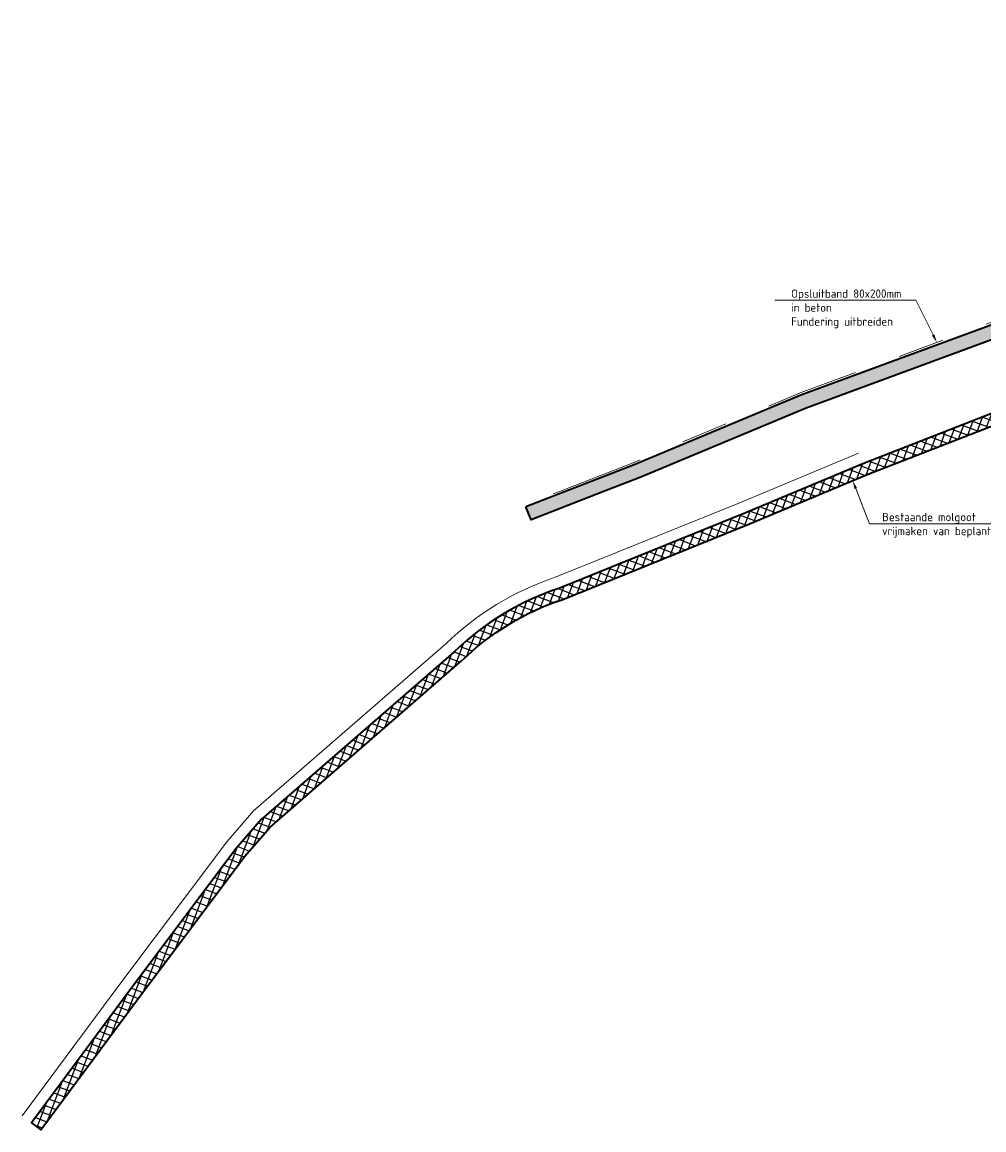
# Model space of a CAD drawing. Header units: metres. Extents: x 191748 to 192615, y 309710 to 310028.
# Tile 1 of 76: x 191748 to 191790, y 309818 to 309866. Entities that reach past the tile are written whole.
import ezdxf
from ezdxf import colors
from ezdxf.entities.mleader import LeaderData, LeaderLine
from ezdxf.math import Vec2, Vec3

# ---------------------------------------------------------------- set-up
doc = ezdxf.new("R2010")
doc.units = ezdxf.units.M
doc.linetypes.add('VH-OPSLUITBAND-SO', pattern=[10, 4, -2, 2, -2])
doc.layers.add('0_Ontwerp', color=7, linetype='Continuous')
for name, color, linetype, lineweight in [('N-WE-VH-GESLOTENVERHARDING_ASFALT-A', 252, 'Continuous', 9), ('N-WE-VH-GOOT-G', 170, 'Continuous', 35), ('N-WE-VH-HALFVERHARDING_GRASBETONSTEEN-G', 7, 'Continuous', 35), ('N-WE-VH-KANTOPSLUITING_OPSLUITBAND_80X200 VOORKANT-G', 1, 'Continuous', 35), ('N-WE-VH-KANTOPSLUITING_OPSLUITBAND_80X200-G', 5, 'VH-OPSLUITBAND-SO', 18), ('N-WE-VH-VERHARDING_GRASBETON-A', 251, 'Continuous', 9), ('X-XX-AL-AANPIJLING-S', 6, 'Continuous', 5)]:
    doc.layers.add(name, color=color, linetype=linetype, lineweight=lineweight)
doc.styles.add('NLCS-ISO-M200-T18', font='NLCS-ISO.ttf', dxfattribs={"height": 0.36})

msp = doc.modelspace()

# ---------------------------------------------------------------- hatches: boundary and pattern name
at = {"layer": '0_Ontwerp'}
h = msp.add_hatch(dxfattribs=at)
h.set_pattern_fill('ANSI37', color=170, scale=0.1)
h.set_pattern_definition([(69.40086112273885, (191800.8295605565, 309845.8217038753), (-0.2972005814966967, 0.1117052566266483), []), (159.4008611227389, (191800.8295605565, 309845.8217038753), (-0.1117052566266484, -0.2972005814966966), [])])
edge = h.paths.add_edge_path()
edge.add_line((191800.5840879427, 309846.8076334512), (191800.5283669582, 309846.9284480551))
edge.add_arc((191795.1194075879, 309844.3316888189), 6.000000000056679, 25.64495506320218, 111.3303055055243)
edge.add_line((191792.9369437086, 309849.9206825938), (191784.533, 309846.639))
edge.add_line((191784.533, 309846.639), (191779.465, 309844.513))
edge.add_line((191779.465, 309844.513), (191771.452, 309841.278))
edge.add_arc((191775.2323572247, 309829.9866490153), 11.90738039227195, 108.5106048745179, 134.145975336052)
edge.add_line((191766.939, 309838.531), (191758.675, 309831.351))
edge.add_line((191758.675, 309831.351), (191757.566, 309830.068))
edge.add_line((191757.566, 309830.068), (191752.899, 309823.834))
edge.add_line((191752.899, 309823.834), (191748.779, 309818.281))
edge.add_line((191748.779, 309818.281), (191749.1805478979, 309817.9830750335))
edge.add_line((191749.1805478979, 309817.9830750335), (191753.2999067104, 309823.535210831))
edge.add_line((191753.2999067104, 309823.535210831), (191757.9557463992, 309829.7543033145))
edge.add_line((191757.9557463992, 309829.7543033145), (191759.0299050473, 309830.9969954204))
edge.add_line((191759.0299050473, 309830.9969954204), (191767.2774568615, 309838.1627047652))
edge.add_arc((191775.2323572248, 309829.9866490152), 11.40738039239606, 108.43525697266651, 134.2145241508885, ccw=False)
edge.add_line((191771.6249686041, 309840.8086208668), (191779.6553081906, 309844.0506211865))
edge.add_line((191779.6553081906, 309844.0506211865), (191784.7206742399, 309846.1755162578))
edge.add_line((191784.7206742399, 309846.1755162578), (191793.1188156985, 309849.4549331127))
edge.add_arc((191795.1194075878, 309844.3316888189), 5.500000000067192, 30.001627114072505, 111.33030550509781, ccw=False)
edge.add_line((191799.8824692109, 309847.0818240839), (191800.0079920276, 309846.880729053))
edge.add_line((191800.0079920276, 309846.880729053), (191800.389729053, 309847.1190079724))
edge.add_line((191800.389729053, 309847.1190079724), (191800.5840879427, 309846.8076334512))
at = {"layer": 'N-WE-VH-VERHARDING_GRASBETON-A'}
h = msp.add_hatch(dxfattribs=at)
h.set_pattern_fill('AVH-GRASBETONSTEEN_02-SO', color=256, scale=0.2, pattern_type=2)
h.set_pattern_definition([(69.5799098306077, (191801.983428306, 309846.093828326), (-0.2624047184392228, 0.09769218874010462), [0.14, -0.14]), (159.5799098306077, (191801.983428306, 309846.093828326), (-0.09769218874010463, -0.2624047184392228), [0.14, -0.14]), (69.5799098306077, (191801.852227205, 309846.1426739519), (-0.2624047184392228, 0.09769218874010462), [0.14, -0.14]), (159.5799098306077, (191802.032273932, 309846.225029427), (-0.09769218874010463, -0.2624047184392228), [0.14, -0.14])])
edge = h.paths.add_edge_path()
edge.add_line((191804.042, 309865.334), (191802.408, 309860.816))
edge.add_arc((191792.5716053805, 309864.3734742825), 10.45993701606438, 294.60237854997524, 340.1167437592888, ccw=False)
edge.add_line((191796.9262710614, 309854.8631026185), (191791.923304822, 309852.6870081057))
edge.add_line((191791.923304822, 309852.6870081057), (191790.9919409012, 309852.3233168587))
edge.add_line((191790.9919409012, 309852.3233168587), (191782.093, 309849.04))
edge.add_line((191782.093, 309849.04), (191774.919, 309846.036))
edge.add_line((191774.919, 309846.036), (191773.4272216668, 309845.457163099))
edge.add_line((191773.4272216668, 309845.457163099), (191770.262, 309844.229))
edge.add_line((191770.262, 309844.229), (191770.0449554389, 309844.7883671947))
edge.add_line((191770.0449554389, 309844.7883671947), (191773.2101771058, 309846.0165302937))
edge.add_line((191773.2101771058, 309846.0165302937), (191774.6945666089, 309846.5925001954))
edge.add_line((191774.6945666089, 309846.5925001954), (191781.8731818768, 309849.5984327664))
edge.add_line((191781.8731818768, 309849.5984327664), (191790.7789546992, 309852.884270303))
edge.add_line((191790.7789546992, 309852.884270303), (191791.6944399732, 309853.2417610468))
edge.add_line((191791.6944399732, 309853.2417610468), (191796.6816164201, 309855.4109876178))
edge.add_arc((191792.5716053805, 309864.3734742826), 9.859937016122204, 294.635210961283, 340.1167437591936)
edge.add_line((191801.8437674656, 309861.0200628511), (191803.4703593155, 309865.5175793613))
edge.add_line((191803.4703593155, 309865.5175793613), (191804.042, 309865.334))

# ---------------------------------------------------------------- linework, layer by layer
at = {"layer": 'N-WE-VH-GESLOTENVERHARDING_ASFALT-A'}
msp.add_lwpolyline([(191784.3453257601, 309847.1024837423), (191779.2746918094, 309844.9753788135), (191771.2787357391, 309841.747259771, 0.1117273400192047), (191766.6007620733, 309838.8994854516), (191758.3200949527, 309831.7050045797), (191757.1762536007, 309830.3816966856), (191752.4980932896, 309824.132789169), (191748.3774521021, 309818.5789249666)], format="xyb", dxfattribs=at)
at = {"layer": 'N-WE-VH-GOOT-G'}
msp.add_lwpolyline([(191800.9220768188, 309846.0702058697), (191800.9220768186, 309846.07020587), (191800.5283669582, 309846.9284480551, 0.3923253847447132), (191792.9369437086, 309849.9206825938), (191784.533, 309846.639), (191779.465, 309844.513), (191771.452, 309841.278, 0.1123242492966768), (191766.939, 309838.531), (191758.675, 309831.351), (191757.566, 309830.068), (191752.899, 309823.834), (191748.779, 309818.281), (191749.1805478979, 309817.9830750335), (191753.2999067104, 309823.535210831), (191757.9557463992, 309829.7543033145), (191759.0299050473, 309830.9969954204), (191767.2774568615, 309838.1627047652, -0.1129600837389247), (191771.6249686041, 309840.8086208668), (191779.6553081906, 309844.0506211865), (191784.7206742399, 309846.1755162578), (191793.1188156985, 309849.4549331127, -0.37054965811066), (191799.8824692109, 309847.0818240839), (191800.2462709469, 309846.4989920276)], format="xyb", dxfattribs=at)
at = {"layer": 'N-WE-VH-HALFVERHARDING_GRASBETONSTEEN-G'}
msp.add_lwpolyline([(191804.042, 309865.334), (191802.408, 309860.816, -0.201246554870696), (191796.9262710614, 309854.8631026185), (191791.923304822, 309852.6870081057), (191790.9919409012, 309852.3233168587), (191782.093, 309849.04), (191774.919, 309846.036), (191773.4272216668, 309845.457163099), (191770.262, 309844.229), (191770.0449554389, 309844.7883671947)], format="xyb", dxfattribs=at)
at = {"layer": 'N-WE-VH-KANTOPSLUITING_OPSLUITBAND_80X200 VOORKANT-G'}
msp.add_lwpolyline([(191807.187, 309864.324), (191803.4703593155, 309865.5175793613), (191801.8437674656, 309861.0200628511, -0.2010974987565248), (191796.6816164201, 309855.4109876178), (191791.6944399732, 309853.2417610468), (191790.7789546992, 309852.884270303), (191781.8731818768, 309849.5984327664), (191774.6945666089, 309846.5925001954), (191770.0449554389, 309844.7883671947)], format="xyb", dxfattribs=at)
at = {"layer": 'N-WE-VH-KANTOPSLUITING_OPSLUITBAND_80X200-G', "flags": 128}
msp.add_lwpolyline([(191807.2175764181, 309864.4192107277), (191803.4091187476, 309865.642276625), (191801.7497287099, 309861.0540733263, -0.2010713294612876), (191796.6408250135, 309855.5022949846), (191791.6562958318, 309853.3342198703), (191790.7434569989, 309852.9777625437), (191781.8365455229, 309849.6915048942), (191774.6571610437, 309846.685250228), (191770.0087813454, 309844.8815950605)], format="xyb", dxfattribs=at)

# ---------------------------------------------------------------- leaders
at = {"layer": 'X-XX-AL-AANPIJLING-S', "color": 0}
ml = msp.add_multileader_mtext('Standard', dxfattribs=at)
ml.set_content('Opsluitband 80x200mm\\Pin beton\\PFundering uitbreiden', style='NLCS-ISO-M200-T18')
ml.set_leader_properties(color=6, linetype='ByLayer', lineweight=-1)
ml.build(insert=Vec2(0, 0))
ml.multileader.update_dxf_attribs({"text_left_attachment_type": 6, "text_right_attachment_type": 6, "dogleg_length": 0.36, "arrow_head_size": 0.36})
ctx = ml.context
ctx.base_point, ctx.char_height, ctx.arrow_head_size, ctx.landing_gap_size, ctx.plane_origin = Vec3(191781.269231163, 309853.6742006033), 0.36, 0.36, 0.18, Vec3(191778.6842998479, 309854.9745544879)
ctx.left_attachment, ctx.right_attachment = 6, 6
notes = []
notes.append((ctx, [(1, (1, 1, 0), (191786.813231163, 309853.6742006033), (-1, 0), 0.36, [(0, [(191787.7180870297, 309851.8615344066)], 0, [])])]))
ctx.mtext.insert, ctx.mtext.flow_direction = Vec3(191781.449231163, 309854.1422006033), 5
ml = msp.add_multileader_mtext('Standard', dxfattribs=at)
ml.set_content('Bestaande molgoot\\Pvrijmaken van beplantingen en herstellen', style='NLCS-ISO-M200-T18')
ml.set_leader_properties(color=6, linetype='ByLayer', lineweight=-1)
ml.build(insert=Vec2(0, 0))
ml.multileader.update_dxf_attribs({"text_left_attachment_type": 6, "text_right_attachment_type": 6, "dogleg_length": 0.36, "arrow_head_size": 0.36})
ctx = ml.context
ctx.base_point, ctx.char_height, ctx.arrow_head_size, ctx.landing_gap_size, ctx.plane_origin = Vec3(191785.1821444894, 309844.0610347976), 0.36, 0.36, 0.18, Vec3(191783.972, 309845.779)
ctx.left_attachment, ctx.right_attachment = 6, 6
notes.append((ctx, [(0, (1, 1, 0), (191784.8221444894, 309844.0610347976), (1, 0), 0.36, [(0, [(191784.0964893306, 309845.9136738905)], 0, [])])]))
ctx.mtext.insert, ctx.mtext.flow_direction = Vec3(191785.3621444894, 309844.5290347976), 5
for ctx, leaders in notes:
    for number, flags, end, landing, length, lines in leaders:
        leader = LeaderData()
        leader.index, (leader.has_last_leader_line, leader.has_dogleg_vector, leader.attachment_direction) = number, flags
        leader.last_leader_point, leader.dogleg_vector, leader.dogleg_length = Vec3(end), Vec3(landing), length
        for number, points, colour, breaks in lines:
            line = LeaderLine()
            line.index, line.vertices, line.color, line.breaks = number, Vec3.list(points), colors.encode_raw_color(colour), breaks
            leader.lines.append(line)
        ctx.leaders.append(leader)

doc.saveas('drawing.dxf')
